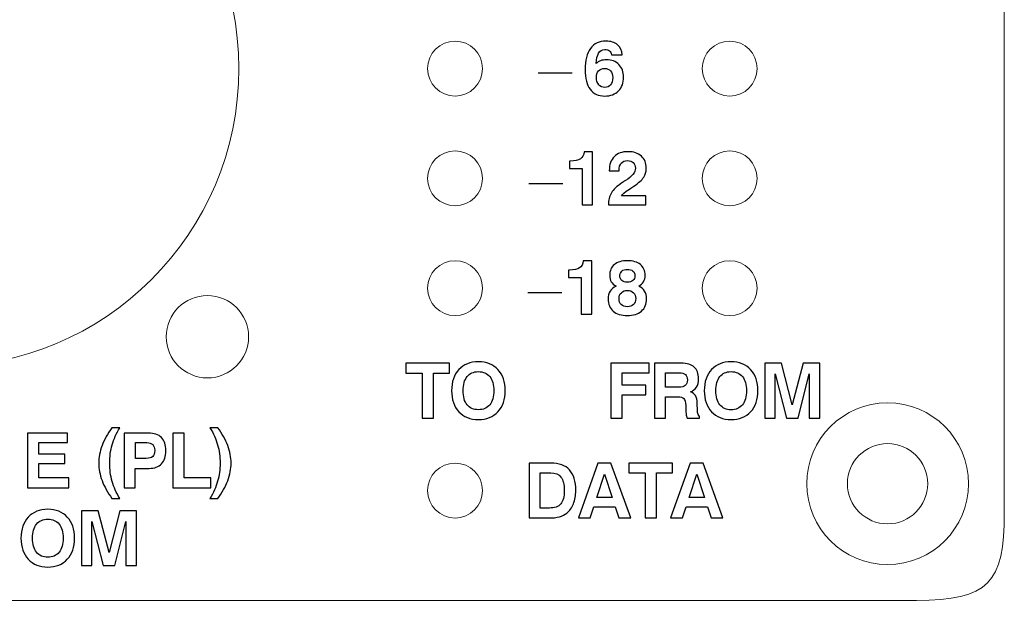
# Model space of a CAD drawing. Header units: inches. Extents: x -1.87 to 1.88, y -1.01 to 0.68.
# Tile 9 of 10: x 0.44 to 1.88, y -1.01 to -0.16. Entities that reach past the tile are written whole.
import ezdxf

# ---------------------------------------------------------------- set-up
doc = ezdxf.new("R2010")
doc.units = ezdxf.units.IN
doc.header["$MEASUREMENT"] = 0
doc.layers.add('Layer 1', color=7, linetype='Continuous')

msp = doc.modelspace()

# ---------------------------------------------------------------- linework, layer by layer
at = {"layer": 'Layer 1', "lineweight": 13}
for centre, major_axis in [((0.3253, -0.2329), (0, 0.435)), ((1.0753, -0.2329), (0, 0.04)), ((1.4753, -0.2329), (0, 0.04)), ((1.0753, -0.3929), (0, 0.04)), ((1.4753, -0.3929), (0, 0.04)), ((1.0753, -0.5529), (0, 0.04)), ((1.4753, -0.5529), (0, 0.04)), ((0.7145, -0.6237), (0, 0.06)), ((1.7053, -0.8379), (0, 0.1178)), ((1.7053, -0.8379), (0, 0.0585)), ((1.0753, -0.8479), (0, 0.04))]:
    msp.add_ellipse(centre, major_axis=major_axis, ratio=1, dxfattribs=at)
msp.add_open_spline([(-1.7467, 0.6787), (-1.7467, 0.6787), (1.7473, 0.6787), (1.7473, 0.6787), (1.7473, 0.6787), (1.8472, 0.6787), (1.8753, 0.6502), (1.8753, 0.5507), (1.8753, 0.5507), (1.8753, 0.5507), (1.8753, -0.8799), (1.8753, -0.8799), (1.8753, -0.8799), (1.8753, -0.9829), (1.8521, -1.0079), (1.7473, -1.0079), (1.7473, -1.0079), (1.7473, -1.0079), (-1.7467, -1.0079), (-1.7467, -1.0079), (-1.7467, -1.0079), (-1.8455, -1.0079), (-1.8747, -0.9794), (-1.8747, -0.8799), (-1.8747, -0.8799), (-1.8747, -0.8799), (-1.8747, 0.5507), (-1.8747, 0.5507), (-1.8747, 0.5507), (-1.8747, 0.6317), (-1.8491, 0.6846), (-1.7467, 0.6787)], degree=3, knots=[0, 0, 0, 0, 0.111111, 0.111111, 0.111111, 0.111111, 0.222222, 0.222222, 0.222222, 0.222222, 0.333333, 0.333333, 0.333333, 0.333333, 0.444444, 0.444444, 0.444444, 0.444444, 0.555556, 0.555556, 0.555556, 0.555556, 0.666667, 0.666667, 0.666667, 0.666667, 0.777778, 0.777778, 0.777778, 0.777778, 1, 1, 1, 1], dxfattribs=at)
at = {"layer": 'Layer 1'}
for points, knots in [([(1.2809, -0.2256), (1.2827, -0.2237), (1.2848, -0.2224), (1.2873, -0.2215), (1.2873, -0.2215), (1.2898, -0.2205), (1.2926, -0.2201), (1.2957, -0.2201), (1.2957, -0.2201), (1.3033, -0.2201), (1.3094, -0.2224), (1.3139, -0.227), (1.3139, -0.227), (1.3185, -0.2317), (1.3208, -0.2378), (1.3208, -0.2455), (1.3208, -0.2455), (1.3208, -0.2537), (1.3183, -0.2603), (1.3133, -0.2653), (1.3133, -0.2653), (1.3083, -0.2704), (1.3017, -0.2729), (1.2935, -0.2729), (1.2935, -0.2729), (1.2841, -0.2729), (1.2769, -0.2696), (1.272, -0.2631), (1.272, -0.2631), (1.2671, -0.2566), (1.2647, -0.2471), (1.2647, -0.2345), (1.2647, -0.2345), (1.2647, -0.221), (1.2673, -0.2107), (1.2726, -0.2036), (1.2726, -0.2036), (1.2778, -0.1964), (1.2854, -0.1929), (1.2952, -0.1929), (1.2952, -0.1929), (1.3021, -0.1929), (1.3076, -0.1947), (1.3119, -0.1982), (1.3119, -0.1982), (1.3161, -0.2018), (1.3184, -0.2067), (1.3188, -0.2128), (1.3188, -0.2128), (1.3188, -0.2128), (1.303, -0.2128), (1.303, -0.2128), (1.303, -0.2128), (1.3027, -0.2103), (1.3017, -0.2084), (1.3001, -0.2071), (1.3001, -0.2071), (1.2985, -0.2059), (1.2963, -0.2052), (1.2934, -0.2052), (1.2934, -0.2052), (1.2895, -0.2052), (1.2865, -0.2069), (1.2844, -0.2103), (1.2844, -0.2103), (1.2823, -0.2137), (1.2812, -0.2188), (1.2809, -0.2256)], [0, 0, 0, 0, 0.055556, 0.055556, 0.055556, 0.055556, 0.111111, 0.111111, 0.111111, 0.111111, 0.166667, 0.166667, 0.166667, 0.166667, 0.222222, 0.222222, 0.222222, 0.222222, 0.277778, 0.277778, 0.277778, 0.277778, 0.333333, 0.333333, 0.333333, 0.333333, 0.388889, 0.388889, 0.388889, 0.388889, 0.444444, 0.444444, 0.444444, 0.444444, 0.5, 0.5, 0.5, 0.5, 0.555556, 0.555556, 0.555556, 0.555556, 0.611111, 0.611111, 0.611111, 0.611111, 0.666667, 0.666667, 0.666667, 0.666667, 0.722222, 0.722222, 0.722222, 0.722222, 0.777778, 0.777778, 0.777778, 0.777778, 0.833333, 0.833333, 0.833333, 0.833333, 0.888889, 0.888889, 0.888889, 0.888889, 1, 1, 1, 1]), ([(1.2811, -0.2459), (1.2811, -0.2503), (1.2822, -0.2538), (1.2845, -0.2564), (1.2845, -0.2564), (1.2867, -0.259), (1.2897, -0.2603), (1.2935, -0.2603), (1.2935, -0.2603), (1.2971, -0.2603), (1.2999, -0.2591), (1.3019, -0.2565), (1.3019, -0.2565), (1.304, -0.254), (1.305, -0.2505), (1.305, -0.246), (1.305, -0.246), (1.305, -0.2418), (1.3039, -0.2386), (1.3018, -0.2362), (1.3018, -0.2362), (1.2997, -0.2339), (1.2968, -0.2328), (1.293, -0.2328), (1.293, -0.2328), (1.2893, -0.2328), (1.2864, -0.2339), (1.2843, -0.2362), (1.2843, -0.2362), (1.2822, -0.2386), (1.2811, -0.2418), (1.2811, -0.2459)], [0, 0, 0, 0, 0.111111, 0.111111, 0.111111, 0.111111, 0.222222, 0.222222, 0.222222, 0.222222, 0.333333, 0.333333, 0.333333, 0.333333, 0.444444, 0.444444, 0.444444, 0.444444, 0.555556, 0.555556, 0.555556, 0.555556, 0.666667, 0.666667, 0.666667, 0.666667, 0.777778, 0.777778, 0.777778, 0.777778, 1, 1, 1, 1]), ([(1.2604, -0.4317), (1.2604, -0.4317), (1.2604, -0.3786), (1.2604, -0.3786), (1.2604, -0.3786), (1.2604, -0.3786), (1.2418, -0.3786), (1.2418, -0.3786), (1.2418, -0.3786), (1.2418, -0.3786), (1.2418, -0.3677), (1.2418, -0.3677), (1.2418, -0.3677), (1.2418, -0.3677), (1.243, -0.3677), (1.243, -0.3677), (1.243, -0.3677), (1.2498, -0.3677), (1.2547, -0.3666), (1.2578, -0.3645), (1.2578, -0.3645), (1.2609, -0.3625), (1.2627, -0.359), (1.2633, -0.354), (1.2633, -0.354), (1.2633, -0.354), (1.2757, -0.354), (1.2757, -0.354), (1.2757, -0.354), (1.2757, -0.354), (1.2757, -0.4317), (1.2757, -0.4317), (1.2757, -0.4317), (1.2757, -0.4317), (1.2604, -0.4317), (1.2604, -0.4317)], [0, 0, 0, 0, 0.1, 0.1, 0.1, 0.1, 0.2, 0.2, 0.2, 0.2, 0.3, 0.3, 0.3, 0.3, 0.4, 0.4, 0.4, 0.4, 0.5, 0.5, 0.5, 0.5, 0.6, 0.6, 0.6, 0.6, 0.7, 0.7, 0.7, 0.7, 0.8, 0.8, 0.8, 0.8, 1, 1, 1, 1]), ([(1.2986, -0.4317), (1.2987, -0.4248), (1.3001, -0.4189), (1.303, -0.414), (1.303, -0.414), (1.3059, -0.4092), (1.3111, -0.4043), (1.3184, -0.3994), (1.3184, -0.3994), (1.3196, -0.3986), (1.3212, -0.3976), (1.3233, -0.3962), (1.3233, -0.3962), (1.3331, -0.39), (1.338, -0.384), (1.338, -0.3782), (1.338, -0.3782), (1.338, -0.3747), (1.3369, -0.372), (1.3349, -0.37), (1.3349, -0.37), (1.3328, -0.368), (1.33, -0.367), (1.3264, -0.367), (1.3264, -0.367), (1.3225, -0.367), (1.3195, -0.3683), (1.3174, -0.3707), (1.3174, -0.3707), (1.3153, -0.3732), (1.3142, -0.3766), (1.3142, -0.3812), (1.3142, -0.3812), (1.3142, -0.3812), (1.3142, -0.3818), (1.3142, -0.3818), (1.3142, -0.3818), (1.3142, -0.3818), (1.2999, -0.3818), (1.2999, -0.3818), (1.2999, -0.3818), (1.2999, -0.3729), (1.3023, -0.366), (1.3071, -0.3613), (1.3071, -0.3613), (1.3118, -0.3564), (1.3186, -0.354), (1.3274, -0.354), (1.3274, -0.354), (1.3354, -0.354), (1.3418, -0.3562), (1.3466, -0.3606), (1.3466, -0.3606), (1.3514, -0.3649), (1.3538, -0.3707), (1.3538, -0.378), (1.3538, -0.378), (1.3538, -0.3831), (1.3525, -0.3876), (1.35, -0.3914), (1.35, -0.3914), (1.3475, -0.3952), (1.3427, -0.3995), (1.3355, -0.4044), (1.3355, -0.4044), (1.334, -0.4054), (1.3319, -0.4068), (1.3292, -0.4085), (1.3292, -0.4085), (1.3224, -0.4129), (1.3186, -0.4162), (1.3177, -0.4185), (1.3177, -0.4185), (1.3177, -0.4185), (1.353, -0.4185), (1.353, -0.4185), (1.353, -0.4185), (1.353, -0.4185), (1.353, -0.4317), (1.353, -0.4317), (1.353, -0.4317), (1.353, -0.4317), (1.2986, -0.4317), (1.2986, -0.4317)], [0, 0, 0, 0, 0.045455, 0.045455, 0.045455, 0.045455, 0.090909, 0.090909, 0.090909, 0.090909, 0.136364, 0.136364, 0.136364, 0.136364, 0.181818, 0.181818, 0.181818, 0.181818, 0.227273, 0.227273, 0.227273, 0.227273, 0.272727, 0.272727, 0.272727, 0.272727, 0.318182, 0.318182, 0.318182, 0.318182, 0.363636, 0.363636, 0.363636, 0.363636, 0.409091, 0.409091, 0.409091, 0.409091, 0.454545, 0.454545, 0.454545, 0.454545, 0.5, 0.5, 0.5, 0.5, 0.545455, 0.545455, 0.545455, 0.545455, 0.590909, 0.590909, 0.590909, 0.590909, 0.636364, 0.636364, 0.636364, 0.636364, 0.681818, 0.681818, 0.681818, 0.681818, 0.727273, 0.727273, 0.727273, 0.727273, 0.772727, 0.772727, 0.772727, 0.772727, 0.818182, 0.818182, 0.818182, 0.818182, 0.863636, 0.863636, 0.863636, 0.863636, 0.909091, 0.909091, 0.909091, 0.909091, 1, 1, 1, 1]), ([(1.2591, -0.5907), (1.2591, -0.5907), (1.2591, -0.5375), (1.2591, -0.5375), (1.2591, -0.5375), (1.2591, -0.5375), (1.2406, -0.5375), (1.2406, -0.5375), (1.2406, -0.5375), (1.2406, -0.5375), (1.2406, -0.5266), (1.2406, -0.5266), (1.2406, -0.5266), (1.2406, -0.5266), (1.2418, -0.5266), (1.2418, -0.5266), (1.2418, -0.5266), (1.2485, -0.5266), (1.2535, -0.5256), (1.2566, -0.5235), (1.2566, -0.5235), (1.2597, -0.5214), (1.2615, -0.5179), (1.262, -0.513), (1.262, -0.513), (1.262, -0.513), (1.2744, -0.513), (1.2744, -0.513), (1.2744, -0.513), (1.2744, -0.513), (1.2744, -0.5907), (1.2744, -0.5907), (1.2744, -0.5907), (1.2744, -0.5907), (1.2591, -0.5907), (1.2591, -0.5907)], [0, 0, 0, 0, 0.1, 0.1, 0.1, 0.1, 0.2, 0.2, 0.2, 0.2, 0.3, 0.3, 0.3, 0.3, 0.4, 0.4, 0.4, 0.4, 0.5, 0.5, 0.5, 0.5, 0.6, 0.6, 0.6, 0.6, 0.7, 0.7, 0.7, 0.7, 0.8, 0.8, 0.8, 0.8, 1, 1, 1, 1]), ([(1.3097, -0.5498), (1.3065, -0.548), (1.3041, -0.5459), (1.3027, -0.5435), (1.3027, -0.5435), (1.3012, -0.5411), (1.3005, -0.538), (1.3005, -0.5342), (1.3005, -0.5342), (1.3005, -0.5276), (1.3028, -0.5224), (1.3073, -0.5186), (1.3073, -0.5186), (1.3119, -0.5148), (1.3182, -0.5129), (1.3262, -0.5129), (1.3262, -0.5129), (1.3343, -0.5129), (1.3407, -0.5148), (1.3452, -0.5185), (1.3452, -0.5185), (1.3498, -0.5223), (1.3521, -0.5275), (1.3521, -0.5342), (1.3521, -0.5342), (1.3521, -0.5378), (1.3513, -0.5409), (1.3498, -0.5435), (1.3498, -0.5435), (1.3482, -0.5462), (1.3459, -0.5483), (1.3428, -0.5498), (1.3428, -0.5498), (1.3466, -0.5516), (1.3494, -0.5541), (1.3514, -0.5572), (1.3514, -0.5572), (1.3533, -0.5603), (1.3542, -0.5641), (1.3542, -0.5686), (1.3542, -0.5686), (1.3542, -0.5762), (1.3517, -0.5821), (1.3468, -0.5864), (1.3468, -0.5864), (1.3418, -0.5907), (1.3349, -0.5929), (1.3262, -0.5929), (1.3262, -0.5929), (1.3174, -0.5929), (1.3105, -0.5908), (1.3057, -0.5865), (1.3057, -0.5865), (1.3008, -0.5822), (1.2983, -0.5763), (1.2983, -0.5686), (1.2983, -0.5686), (1.2983, -0.5642), (1.2992, -0.5604), (1.3011, -0.5574), (1.3011, -0.5574), (1.3029, -0.5544), (1.3058, -0.5519), (1.3097, -0.5498)], [0, 0, 0, 0, 0.058824, 0.058824, 0.058824, 0.058824, 0.117647, 0.117647, 0.117647, 0.117647, 0.176471, 0.176471, 0.176471, 0.176471, 0.235294, 0.235294, 0.235294, 0.235294, 0.294118, 0.294118, 0.294118, 0.294118, 0.352941, 0.352941, 0.352941, 0.352941, 0.411765, 0.411765, 0.411765, 0.411765, 0.470588, 0.470588, 0.470588, 0.470588, 0.529412, 0.529412, 0.529412, 0.529412, 0.588235, 0.588235, 0.588235, 0.588235, 0.647059, 0.647059, 0.647059, 0.647059, 0.705882, 0.705882, 0.705882, 0.705882, 0.764706, 0.764706, 0.764706, 0.764706, 0.823529, 0.823529, 0.823529, 0.823529, 0.882353, 0.882353, 0.882353, 0.882353, 1, 1, 1, 1]), ([(1.3153, -0.5348), (1.3153, -0.5378), (1.3163, -0.5401), (1.3181, -0.5417), (1.3181, -0.5417), (1.32, -0.5433), (1.3227, -0.5441), (1.3262, -0.5441), (1.3262, -0.5441), (1.3297, -0.5441), (1.3324, -0.5433), (1.3343, -0.5417), (1.3343, -0.5417), (1.3362, -0.54), (1.3372, -0.5378), (1.3372, -0.5348), (1.3372, -0.5348), (1.3372, -0.5319), (1.3362, -0.5296), (1.3343, -0.528), (1.3343, -0.528), (1.3323, -0.5263), (1.3296, -0.5255), (1.3262, -0.5255), (1.3262, -0.5255), (1.3229, -0.5255), (1.3202, -0.5263), (1.3183, -0.528), (1.3183, -0.528), (1.3163, -0.5297), (1.3153, -0.532), (1.3153, -0.5348)], [0, 0, 0, 0, 0.111111, 0.111111, 0.111111, 0.111111, 0.222222, 0.222222, 0.222222, 0.222222, 0.333333, 0.333333, 0.333333, 0.333333, 0.444444, 0.444444, 0.444444, 0.444444, 0.555556, 0.555556, 0.555556, 0.555556, 0.666667, 0.666667, 0.666667, 0.666667, 0.777778, 0.777778, 0.777778, 0.777778, 1, 1, 1, 1]), ([(1.3141, -0.5681), (1.3141, -0.5719), (1.3151, -0.5748), (1.3172, -0.5769), (1.3172, -0.5769), (1.3194, -0.5789), (1.3224, -0.58), (1.3263, -0.58), (1.3263, -0.58), (1.3301, -0.58), (1.3331, -0.5789), (1.3352, -0.5768), (1.3352, -0.5768), (1.3374, -0.5747), (1.3384, -0.5718), (1.3384, -0.5681), (1.3384, -0.5681), (1.3384, -0.5645), (1.3373, -0.5616), (1.3351, -0.5595), (1.3351, -0.5595), (1.3329, -0.5573), (1.33, -0.5562), (1.3263, -0.5562), (1.3263, -0.5562), (1.3227, -0.5562), (1.3197, -0.5573), (1.3175, -0.5595), (1.3175, -0.5595), (1.3152, -0.5617), (1.3141, -0.5646), (1.3141, -0.5681)], [0, 0, 0, 0, 0.111111, 0.111111, 0.111111, 0.111111, 0.222222, 0.222222, 0.222222, 0.222222, 0.333333, 0.333333, 0.333333, 0.333333, 0.444444, 0.444444, 0.444444, 0.444444, 0.555556, 0.555556, 0.555556, 0.555556, 0.666667, 0.666667, 0.666667, 0.666667, 0.777778, 0.777778, 0.777778, 0.777778, 1, 1, 1, 1]), ([(1.0274, -0.7422), (1.0274, -0.7422), (1.0274, -0.6766), (1.0274, -0.6766), (1.0274, -0.6766), (1.0274, -0.6766), (1.0037, -0.6766), (1.0037, -0.6766), (1.0037, -0.6766), (1.0037, -0.6766), (1.0037, -0.6623), (1.0037, -0.6623), (1.0037, -0.6623), (1.0037, -0.6623), (1.0673, -0.6623), (1.0673, -0.6623), (1.0673, -0.6623), (1.0673, -0.6623), (1.0673, -0.6766), (1.0673, -0.6766), (1.0673, -0.6766), (1.0673, -0.6766), (1.0438, -0.6766), (1.0438, -0.6766), (1.0438, -0.6766), (1.0438, -0.6766), (1.0438, -0.7422), (1.0438, -0.7422), (1.0438, -0.7422), (1.0438, -0.7422), (1.0274, -0.7422), (1.0274, -0.7422)], [0, 0, 0, 0, 0.111111, 0.111111, 0.111111, 0.111111, 0.222222, 0.222222, 0.222222, 0.222222, 0.333333, 0.333333, 0.333333, 0.333333, 0.444444, 0.444444, 0.444444, 0.444444, 0.555556, 0.555556, 0.555556, 0.555556, 0.666667, 0.666667, 0.666667, 0.666667, 0.777778, 0.777778, 0.777778, 0.777778, 1, 1, 1, 1]), ([(1.0702, -0.7024), (1.0702, -0.6894), (1.0737, -0.6792), (1.0808, -0.6716), (1.0808, -0.6716), (1.0878, -0.6641), (1.0973, -0.6603), (1.1092, -0.6603), (1.1092, -0.6603), (1.1211, -0.6603), (1.1306, -0.6641), (1.1377, -0.6716), (1.1377, -0.6716), (1.1448, -0.6792), (1.1483, -0.6895), (1.1483, -0.7024), (1.1483, -0.7024), (1.1483, -0.7152), (1.1448, -0.7255), (1.1377, -0.7331), (1.1377, -0.7331), (1.1306, -0.7407), (1.1211, -0.7445), (1.1092, -0.7445), (1.1092, -0.7445), (1.0973, -0.7445), (1.0878, -0.7407), (1.0808, -0.7331), (1.0808, -0.7331), (1.0737, -0.7255), (1.0702, -0.7152), (1.0702, -0.7024)], [0, 0, 0, 0, 0.111111, 0.111111, 0.111111, 0.111111, 0.222222, 0.222222, 0.222222, 0.222222, 0.333333, 0.333333, 0.333333, 0.333333, 0.444444, 0.444444, 0.444444, 0.444444, 0.555556, 0.555556, 0.555556, 0.555556, 0.666667, 0.666667, 0.666667, 0.666667, 0.777778, 0.777778, 0.777778, 0.777778, 1, 1, 1, 1]), ([(1.3023, -0.7422), (1.3023, -0.7422), (1.3023, -0.6623), (1.3023, -0.6623), (1.3023, -0.6623), (1.3023, -0.6623), (1.3581, -0.6623), (1.3581, -0.6623), (1.3581, -0.6623), (1.3581, -0.6623), (1.3581, -0.6762), (1.3581, -0.6762), (1.3581, -0.6762), (1.3581, -0.6762), (1.3185, -0.6762), (1.3185, -0.6762), (1.3185, -0.6762), (1.3185, -0.6762), (1.3185, -0.6944), (1.3185, -0.6944), (1.3185, -0.6944), (1.3185, -0.6944), (1.3532, -0.6944), (1.3532, -0.6944), (1.3532, -0.6944), (1.3532, -0.6944), (1.3532, -0.7082), (1.3532, -0.7082), (1.3532, -0.7082), (1.3532, -0.7082), (1.3185, -0.7082), (1.3185, -0.7082), (1.3185, -0.7082), (1.3185, -0.7082), (1.3185, -0.7422), (1.3185, -0.7422), (1.3185, -0.7422), (1.3185, -0.7422), (1.3023, -0.7422), (1.3023, -0.7422)], [0, 0, 0, 0, 0.090909, 0.090909, 0.090909, 0.090909, 0.181818, 0.181818, 0.181818, 0.181818, 0.272727, 0.272727, 0.272727, 0.272727, 0.363636, 0.363636, 0.363636, 0.363636, 0.454545, 0.454545, 0.454545, 0.454545, 0.545455, 0.545455, 0.545455, 0.545455, 0.636364, 0.636364, 0.636364, 0.636364, 0.727273, 0.727273, 0.727273, 0.727273, 0.818182, 0.818182, 0.818182, 0.818182, 1, 1, 1, 1]), ([(1.3656, -0.7422), (1.3656, -0.7422), (1.3656, -0.6623), (1.3656, -0.6623), (1.3656, -0.6623), (1.3656, -0.6623), (1.4044, -0.6623), (1.4044, -0.6623), (1.4044, -0.6623), (1.4131, -0.6623), (1.4195, -0.6642), (1.4237, -0.6679), (1.4237, -0.6679), (1.4279, -0.6717), (1.43, -0.6774), (1.43, -0.685), (1.43, -0.685), (1.43, -0.6899), (1.429, -0.694), (1.4269, -0.6972), (1.4269, -0.6972), (1.4249, -0.7005), (1.4219, -0.7027), (1.4181, -0.7039), (1.4181, -0.7039), (1.4216, -0.7051), (1.4241, -0.707), (1.4255, -0.7095), (1.4255, -0.7095), (1.427, -0.7121), (1.4278, -0.716), (1.4281, -0.7214), (1.4281, -0.7214), (1.4281, -0.7214), (1.4284, -0.7308), (1.4284, -0.7308), (1.4284, -0.7308), (1.4284, -0.7309), (1.4284, -0.731), (1.4284, -0.7311), (1.4284, -0.7311), (1.4285, -0.7359), (1.4295, -0.7388), (1.4315, -0.7398), (1.4315, -0.7398), (1.4315, -0.7398), (1.4315, -0.7422), (1.4315, -0.7422), (1.4315, -0.7422), (1.4315, -0.7422), (1.4134, -0.7422), (1.4134, -0.7422), (1.4134, -0.7422), (1.4129, -0.7411), (1.4124, -0.7397), (1.4121, -0.7381), (1.4121, -0.7381), (1.4118, -0.7365), (1.4116, -0.7345), (1.4116, -0.7322), (1.4116, -0.7322), (1.4116, -0.7322), (1.4114, -0.7238), (1.4114, -0.7238), (1.4114, -0.7238), (1.4112, -0.7189), (1.4102, -0.7155), (1.4086, -0.7138), (1.4086, -0.7138), (1.4069, -0.712), (1.4038, -0.7112), (1.3995, -0.7112), (1.3995, -0.7112), (1.3995, -0.7112), (1.382, -0.7112), (1.382, -0.7112), (1.382, -0.7112), (1.382, -0.7112), (1.382, -0.7422), (1.382, -0.7422), (1.382, -0.7422), (1.382, -0.7422), (1.3656, -0.7422), (1.3656, -0.7422)], [0, 0, 0, 0, 0.045455, 0.045455, 0.045455, 0.045455, 0.090909, 0.090909, 0.090909, 0.090909, 0.136364, 0.136364, 0.136364, 0.136364, 0.181818, 0.181818, 0.181818, 0.181818, 0.227273, 0.227273, 0.227273, 0.227273, 0.272727, 0.272727, 0.272727, 0.272727, 0.318182, 0.318182, 0.318182, 0.318182, 0.363636, 0.363636, 0.363636, 0.363636, 0.409091, 0.409091, 0.409091, 0.409091, 0.454545, 0.454545, 0.454545, 0.454545, 0.5, 0.5, 0.5, 0.5, 0.545455, 0.545455, 0.545455, 0.545455, 0.590909, 0.590909, 0.590909, 0.590909, 0.636364, 0.636364, 0.636364, 0.636364, 0.681818, 0.681818, 0.681818, 0.681818, 0.727273, 0.727273, 0.727273, 0.727273, 0.772727, 0.772727, 0.772727, 0.772727, 0.818182, 0.818182, 0.818182, 0.818182, 0.863636, 0.863636, 0.863636, 0.863636, 0.909091, 0.909091, 0.909091, 0.909091, 1, 1, 1, 1]), ([(1.4383, -0.7024), (1.4383, -0.6895), (1.4418, -0.6792), (1.4488, -0.6716), (1.4488, -0.6716), (1.4559, -0.6641), (1.4654, -0.6603), (1.4773, -0.6603), (1.4773, -0.6603), (1.4892, -0.6603), (1.4987, -0.6641), (1.5058, -0.6717), (1.5058, -0.6717), (1.5129, -0.6792), (1.5164, -0.6895), (1.5164, -0.7024), (1.5164, -0.7024), (1.5164, -0.7152), (1.5129, -0.7255), (1.5058, -0.7331), (1.5058, -0.7331), (1.4987, -0.7407), (1.4892, -0.7445), (1.4773, -0.7445), (1.4773, -0.7445), (1.4654, -0.7445), (1.4559, -0.7407), (1.4488, -0.7331), (1.4488, -0.7331), (1.4418, -0.7255), (1.4383, -0.7152), (1.4383, -0.7024)], [0, 0, 0, 0, 0.111111, 0.111111, 0.111111, 0.111111, 0.222222, 0.222222, 0.222222, 0.222222, 0.333333, 0.333333, 0.333333, 0.333333, 0.444444, 0.444444, 0.444444, 0.444444, 0.555556, 0.555556, 0.555556, 0.555556, 0.666667, 0.666667, 0.666667, 0.666667, 0.777778, 0.777778, 0.777778, 0.777778, 1, 1, 1, 1]), ([(1.5263, -0.7422), (1.5263, -0.7422), (1.5263, -0.6623), (1.5263, -0.6623), (1.5263, -0.6623), (1.5263, -0.6623), (1.5506, -0.6623), (1.5506, -0.6623), (1.5506, -0.6623), (1.5506, -0.6623), (1.5665, -0.7232), (1.5665, -0.7232), (1.5665, -0.7232), (1.5665, -0.7232), (1.5821, -0.6623), (1.5821, -0.6623), (1.5821, -0.6623), (1.5821, -0.6623), (1.6066, -0.6623), (1.6066, -0.6623), (1.6066, -0.6623), (1.6066, -0.6623), (1.6066, -0.7422), (1.6066, -0.7422), (1.6066, -0.7422), (1.6066, -0.7422), (1.5911, -0.7422), (1.5911, -0.7422), (1.5911, -0.7422), (1.5911, -0.7422), (1.5911, -0.6778), (1.5911, -0.6778), (1.5911, -0.6778), (1.5911, -0.6778), (1.5749, -0.7422), (1.5749, -0.7422), (1.5749, -0.7422), (1.5749, -0.7422), (1.5581, -0.7422), (1.5581, -0.7422), (1.5581, -0.7422), (1.5581, -0.7422), (1.5417, -0.6778), (1.5417, -0.6778), (1.5417, -0.6778), (1.5417, -0.6778), (1.5417, -0.7422), (1.5417, -0.7422), (1.5417, -0.7422), (1.5417, -0.7422), (1.5263, -0.7422), (1.5263, -0.7422)], [0, 0, 0, 0, 0.071429, 0.071429, 0.071429, 0.071429, 0.142857, 0.142857, 0.142857, 0.142857, 0.214286, 0.214286, 0.214286, 0.214286, 0.285714, 0.285714, 0.285714, 0.285714, 0.357143, 0.357143, 0.357143, 0.357143, 0.428571, 0.428571, 0.428571, 0.428571, 0.5, 0.5, 0.5, 0.5, 0.571429, 0.571429, 0.571429, 0.571429, 0.642857, 0.642857, 0.642857, 0.642857, 0.714286, 0.714286, 0.714286, 0.714286, 0.785714, 0.785714, 0.785714, 0.785714, 0.857143, 0.857143, 0.857143, 0.857143, 1, 1, 1, 1]), ([(1.087, -0.7024), (1.087, -0.7111), (1.0889, -0.718), (1.0928, -0.7229), (1.0928, -0.7229), (1.0967, -0.7277), (1.1022, -0.7301), (1.1092, -0.7301), (1.1092, -0.7301), (1.1163, -0.7301), (1.1218, -0.7277), (1.1258, -0.7229), (1.1258, -0.7229), (1.1297, -0.718), (1.1317, -0.7111), (1.1317, -0.7024), (1.1317, -0.7024), (1.1317, -0.6936), (1.1297, -0.6867), (1.1258, -0.6819), (1.1258, -0.6819), (1.1218, -0.677), (1.1163, -0.6746), (1.1092, -0.6746), (1.1092, -0.6746), (1.1022, -0.6746), (1.0967, -0.677), (1.0928, -0.6819), (1.0928, -0.6819), (1.0889, -0.6867), (1.087, -0.6935), (1.087, -0.7024)], [0, 0, 0, 0, 0.111111, 0.111111, 0.111111, 0.111111, 0.222222, 0.222222, 0.222222, 0.222222, 0.333333, 0.333333, 0.333333, 0.333333, 0.444444, 0.444444, 0.444444, 0.444444, 0.555556, 0.555556, 0.555556, 0.555556, 0.666667, 0.666667, 0.666667, 0.666667, 0.777778, 0.777778, 0.777778, 0.777778, 1, 1, 1, 1]), ([(1.382, -0.6973), (1.382, -0.6973), (1.4014, -0.6973), (1.4014, -0.6973), (1.4014, -0.6973), (1.4056, -0.6973), (1.4086, -0.6964), (1.4106, -0.6947), (1.4106, -0.6947), (1.4126, -0.693), (1.4136, -0.6904), (1.4136, -0.6867), (1.4136, -0.6867), (1.4136, -0.6832), (1.4126, -0.6806), (1.4107, -0.6788), (1.4107, -0.6788), (1.4088, -0.677), (1.4059, -0.6761), (1.4021, -0.6761), (1.4021, -0.6761), (1.4021, -0.6761), (1.382, -0.6761), (1.382, -0.6761), (1.382, -0.6761), (1.382, -0.6761), (1.382, -0.6973), (1.382, -0.6973)], [0, 0, 0, 0, 0.125, 0.125, 0.125, 0.125, 0.25, 0.25, 0.25, 0.25, 0.375, 0.375, 0.375, 0.375, 0.5, 0.5, 0.5, 0.5, 0.625, 0.625, 0.625, 0.625, 0.75, 0.75, 0.75, 0.75, 1, 1, 1, 1]), ([(1.455, -0.7024), (1.455, -0.7112), (1.457, -0.718), (1.4609, -0.7229), (1.4609, -0.7229), (1.4648, -0.7277), (1.4703, -0.7302), (1.4773, -0.7302), (1.4773, -0.7302), (1.4844, -0.7302), (1.4899, -0.7277), (1.4939, -0.7229), (1.4939, -0.7229), (1.4978, -0.718), (1.4998, -0.7112), (1.4998, -0.7024), (1.4998, -0.7024), (1.4998, -0.6936), (1.4978, -0.6867), (1.4939, -0.6819), (1.4939, -0.6819), (1.4899, -0.677), (1.4844, -0.6746), (1.4773, -0.6746), (1.4773, -0.6746), (1.4703, -0.6746), (1.4648, -0.677), (1.4609, -0.6819), (1.4609, -0.6819), (1.457, -0.6867), (1.455, -0.6935), (1.455, -0.7024)], [0, 0, 0, 0, 0.111111, 0.111111, 0.111111, 0.111111, 0.222222, 0.222222, 0.222222, 0.222222, 0.333333, 0.333333, 0.333333, 0.333333, 0.444444, 0.444444, 0.444444, 0.444444, 0.555556, 0.555556, 0.555556, 0.555556, 0.666667, 0.666667, 0.666667, 0.666667, 0.777778, 0.777778, 0.777778, 0.777778, 1, 1, 1, 1]), ([(0.5869, -0.7563), (0.5819, -0.7645), (0.5782, -0.7728), (0.5758, -0.7813), (0.5758, -0.7813), (0.5734, -0.7897), (0.5722, -0.7986), (0.5722, -0.8079), (0.5722, -0.8079), (0.5722, -0.8172), (0.5734, -0.826), (0.5758, -0.8345), (0.5758, -0.8345), (0.5782, -0.8429), (0.5819, -0.8513), (0.5869, -0.8594), (0.5869, -0.8594), (0.5869, -0.8594), (0.5755, -0.8594), (0.5755, -0.8594), (0.5755, -0.8594), (0.5692, -0.8508), (0.5644, -0.8421), (0.5611, -0.8334), (0.5611, -0.8334), (0.5578, -0.8246), (0.5562, -0.8161), (0.5562, -0.8079), (0.5562, -0.8079), (0.5562, -0.7997), (0.5578, -0.7912), (0.5611, -0.7824), (0.5611, -0.7824), (0.5644, -0.7736), (0.5692, -0.765), (0.5755, -0.7563), (0.5755, -0.7563), (0.5755, -0.7563), (0.5869, -0.7563), (0.5869, -0.7563)], [0, 0, 0, 0, 0.090909, 0.090909, 0.090909, 0.090909, 0.181818, 0.181818, 0.181818, 0.181818, 0.272727, 0.272727, 0.272727, 0.272727, 0.363636, 0.363636, 0.363636, 0.363636, 0.454545, 0.454545, 0.454545, 0.454545, 0.545455, 0.545455, 0.545455, 0.545455, 0.636364, 0.636364, 0.636364, 0.636364, 0.727273, 0.727273, 0.727273, 0.727273, 0.818182, 0.818182, 0.818182, 0.818182, 1, 1, 1, 1]), ([(0.7183, -0.7563), (0.7183, -0.7563), (0.7298, -0.7563), (0.7298, -0.7563), (0.7298, -0.7563), (0.7361, -0.7649), (0.7409, -0.7736), (0.7441, -0.7823), (0.7441, -0.7823), (0.7474, -0.7911), (0.7491, -0.7996), (0.7491, -0.8079), (0.7491, -0.8079), (0.7491, -0.8162), (0.7474, -0.8247), (0.7441, -0.8335), (0.7441, -0.8335), (0.7409, -0.8422), (0.7361, -0.8509), (0.7298, -0.8594), (0.7298, -0.8594), (0.7298, -0.8594), (0.7183, -0.8594), (0.7183, -0.8594), (0.7183, -0.8594), (0.7233, -0.8512), (0.727, -0.8429), (0.7294, -0.8344), (0.7294, -0.8344), (0.7319, -0.8259), (0.7331, -0.8171), (0.7331, -0.8079), (0.7331, -0.8079), (0.7331, -0.7987), (0.7319, -0.7898), (0.7294, -0.7814), (0.7294, -0.7814), (0.727, -0.7729), (0.7233, -0.7646), (0.7183, -0.7563)], [0, 0, 0, 0, 0.090909, 0.090909, 0.090909, 0.090909, 0.181818, 0.181818, 0.181818, 0.181818, 0.272727, 0.272727, 0.272727, 0.272727, 0.363636, 0.363636, 0.363636, 0.363636, 0.454545, 0.454545, 0.454545, 0.454545, 0.545455, 0.545455, 0.545455, 0.545455, 0.636364, 0.636364, 0.636364, 0.636364, 0.727273, 0.727273, 0.727273, 0.727273, 0.818182, 0.818182, 0.818182, 0.818182, 1, 1, 1, 1]), ([(0.4526, -0.844), (0.4526, -0.844), (0.4526, -0.7641), (0.4526, -0.7641), (0.4526, -0.7641), (0.4526, -0.7641), (0.5106, -0.7641), (0.5106, -0.7641), (0.5106, -0.7641), (0.5106, -0.7641), (0.5106, -0.778), (0.5106, -0.778), (0.5106, -0.778), (0.5106, -0.778), (0.4688, -0.778), (0.4688, -0.778), (0.4688, -0.778), (0.4688, -0.778), (0.4688, -0.795), (0.4688, -0.795), (0.4688, -0.795), (0.4688, -0.795), (0.507, -0.795), (0.507, -0.795), (0.507, -0.795), (0.507, -0.795), (0.507, -0.8087), (0.507, -0.8087), (0.507, -0.8087), (0.507, -0.8087), (0.4688, -0.8087), (0.4688, -0.8087), (0.4688, -0.8087), (0.4688, -0.8087), (0.4688, -0.8292), (0.4688, -0.8292), (0.4688, -0.8292), (0.4688, -0.8292), (0.5126, -0.8292), (0.5126, -0.8292), (0.5126, -0.8292), (0.5126, -0.8292), (0.5126, -0.844), (0.5126, -0.844), (0.5126, -0.844), (0.5126, -0.844), (0.4526, -0.844), (0.4526, -0.844)], [0, 0, 0, 0, 0.076923, 0.076923, 0.076923, 0.076923, 0.153846, 0.153846, 0.153846, 0.153846, 0.230769, 0.230769, 0.230769, 0.230769, 0.307692, 0.307692, 0.307692, 0.307692, 0.384615, 0.384615, 0.384615, 0.384615, 0.461538, 0.461538, 0.461538, 0.461538, 0.538462, 0.538462, 0.538462, 0.538462, 0.615385, 0.615385, 0.615385, 0.615385, 0.692308, 0.692308, 0.692308, 0.692308, 0.769231, 0.769231, 0.769231, 0.769231, 0.846154, 0.846154, 0.846154, 0.846154, 1, 1, 1, 1]), ([(0.6095, -0.8156), (0.6095, -0.8156), (0.6095, -0.844), (0.6095, -0.844), (0.6095, -0.844), (0.6095, -0.844), (0.5931, -0.844), (0.5931, -0.844), (0.5931, -0.844), (0.5931, -0.844), (0.5931, -0.7641), (0.5931, -0.7641), (0.5931, -0.7641), (0.5931, -0.7641), (0.6286, -0.7641), (0.6286, -0.7641), (0.6286, -0.7641), (0.637, -0.7641), (0.6433, -0.7663), (0.6477, -0.7706), (0.6477, -0.7706), (0.652, -0.775), (0.6541, -0.7814), (0.6541, -0.7898), (0.6541, -0.7898), (0.6541, -0.7981), (0.652, -0.8044), (0.6478, -0.8089), (0.6478, -0.8089), (0.6436, -0.8133), (0.6375, -0.8156), (0.6297, -0.8156), (0.6297, -0.8156), (0.6297, -0.8156), (0.6095, -0.8156), (0.6095, -0.8156)], [0, 0, 0, 0, 0.1, 0.1, 0.1, 0.1, 0.2, 0.2, 0.2, 0.2, 0.3, 0.3, 0.3, 0.3, 0.4, 0.4, 0.4, 0.4, 0.5, 0.5, 0.5, 0.5, 0.6, 0.6, 0.6, 0.6, 0.7, 0.7, 0.7, 0.7, 0.8, 0.8, 0.8, 0.8, 1, 1, 1, 1]), ([(0.664, -0.844), (0.664, -0.844), (0.664, -0.7641), (0.664, -0.7641), (0.664, -0.7641), (0.664, -0.7641), (0.6805, -0.7641), (0.6805, -0.7641), (0.6805, -0.7641), (0.6805, -0.7641), (0.6805, -0.8292), (0.6805, -0.8292), (0.6805, -0.8292), (0.6805, -0.8292), (0.7195, -0.8292), (0.7195, -0.8292), (0.7195, -0.8292), (0.7195, -0.8292), (0.7195, -0.844), (0.7195, -0.844), (0.7195, -0.844), (0.7195, -0.844), (0.664, -0.844), (0.664, -0.844)], [0, 0, 0, 0, 0.142857, 0.142857, 0.142857, 0.142857, 0.285714, 0.285714, 0.285714, 0.285714, 0.428571, 0.428571, 0.428571, 0.428571, 0.571429, 0.571429, 0.571429, 0.571429, 0.714286, 0.714286, 0.714286, 0.714286, 1, 1, 1, 1]), ([(0.6096, -0.8011), (0.6096, -0.8011), (0.6255, -0.8011), (0.6255, -0.8011), (0.6255, -0.8011), (0.6298, -0.8011), (0.6329, -0.8002), (0.6349, -0.7984), (0.6349, -0.7984), (0.6368, -0.7965), (0.6378, -0.7936), (0.6378, -0.7895), (0.6378, -0.7895), (0.6378, -0.7857), (0.6369, -0.7829), (0.6349, -0.7809), (0.6349, -0.7809), (0.633, -0.779), (0.6302, -0.778), (0.6264, -0.778), (0.6264, -0.778), (0.6264, -0.778), (0.6096, -0.778), (0.6096, -0.778), (0.6096, -0.778), (0.6096, -0.778), (0.6096, -0.8011), (0.6096, -0.8011)], [0, 0, 0, 0, 0.125, 0.125, 0.125, 0.125, 0.25, 0.25, 0.25, 0.25, 0.375, 0.375, 0.375, 0.375, 0.5, 0.5, 0.5, 0.5, 0.625, 0.625, 0.625, 0.625, 0.75, 0.75, 0.75, 0.75, 1, 1, 1, 1]), ([(1.1833, -0.8878), (1.1833, -0.8878), (1.1833, -0.8079), (1.1833, -0.8079), (1.1833, -0.8079), (1.1833, -0.8079), (1.2146, -0.8079), (1.2146, -0.8079), (1.2146, -0.8079), (1.2269, -0.8079), (1.236, -0.8112), (1.242, -0.8178), (1.242, -0.8178), (1.2481, -0.8245), (1.2511, -0.8345), (1.2511, -0.848), (1.2511, -0.848), (1.2511, -0.8552), (1.25, -0.8617), (1.2477, -0.8673), (1.2477, -0.8673), (1.2455, -0.8728), (1.2423, -0.8773), (1.2381, -0.8807), (1.2381, -0.8807), (1.2349, -0.8832), (1.2313, -0.8851), (1.2272, -0.8862), (1.2272, -0.8862), (1.2232, -0.8873), (1.2175, -0.8878), (1.2102, -0.8878), (1.2102, -0.8878), (1.2102, -0.8878), (1.1833, -0.8878), (1.1833, -0.8878)], [0, 0, 0, 0, 0.1, 0.1, 0.1, 0.1, 0.2, 0.2, 0.2, 0.2, 0.3, 0.3, 0.3, 0.3, 0.4, 0.4, 0.4, 0.4, 0.5, 0.5, 0.5, 0.5, 0.6, 0.6, 0.6, 0.6, 0.7, 0.7, 0.7, 0.7, 0.8, 0.8, 0.8, 0.8, 1, 1, 1, 1]), ([(1.2834, -0.8079), (1.2834, -0.8079), (1.3024, -0.8079), (1.3024, -0.8079), (1.3024, -0.8079), (1.3024, -0.8079), (1.3312, -0.8878), (1.3312, -0.8878), (1.3312, -0.8878), (1.3312, -0.8878), (1.3139, -0.8878), (1.3139, -0.8878), (1.3139, -0.8878), (1.3139, -0.8878), (1.3085, -0.8714), (1.3085, -0.8714), (1.3085, -0.8714), (1.3085, -0.8714), (1.2776, -0.8714), (1.2776, -0.8714), (1.2776, -0.8714), (1.2776, -0.8714), (1.2723, -0.8878), (1.2723, -0.8878), (1.2723, -0.8878), (1.2723, -0.8878), (1.255, -0.8878), (1.255, -0.8878), (1.255, -0.8878), (1.255, -0.8878), (1.2834, -0.8079), (1.2834, -0.8079)], [0, 0, 0, 0, 0.111111, 0.111111, 0.111111, 0.111111, 0.222222, 0.222222, 0.222222, 0.222222, 0.333333, 0.333333, 0.333333, 0.333333, 0.444444, 0.444444, 0.444444, 0.444444, 0.555556, 0.555556, 0.555556, 0.555556, 0.666667, 0.666667, 0.666667, 0.666667, 0.777778, 0.777778, 0.777778, 0.777778, 1, 1, 1, 1]), ([(1.352, -0.8878), (1.352, -0.8878), (1.352, -0.8222), (1.352, -0.8222), (1.352, -0.8222), (1.352, -0.8222), (1.3283, -0.8222), (1.3283, -0.8222), (1.3283, -0.8222), (1.3283, -0.8222), (1.3283, -0.8079), (1.3283, -0.8079), (1.3283, -0.8079), (1.3283, -0.8079), (1.392, -0.8079), (1.392, -0.8079), (1.392, -0.8079), (1.392, -0.8079), (1.392, -0.8222), (1.392, -0.8222), (1.392, -0.8222), (1.392, -0.8222), (1.3685, -0.8222), (1.3685, -0.8222), (1.3685, -0.8222), (1.3685, -0.8222), (1.3685, -0.8878), (1.3685, -0.8878), (1.3685, -0.8878), (1.3685, -0.8878), (1.352, -0.8878), (1.352, -0.8878)], [0, 0, 0, 0, 0.111111, 0.111111, 0.111111, 0.111111, 0.222222, 0.222222, 0.222222, 0.222222, 0.333333, 0.333333, 0.333333, 0.333333, 0.444444, 0.444444, 0.444444, 0.444444, 0.555556, 0.555556, 0.555556, 0.555556, 0.666667, 0.666667, 0.666667, 0.666667, 0.777778, 0.777778, 0.777778, 0.777778, 1, 1, 1, 1]), ([(1.4177, -0.8079), (1.4177, -0.8079), (1.4367, -0.8079), (1.4367, -0.8079), (1.4367, -0.8079), (1.4367, -0.8079), (1.4655, -0.8878), (1.4655, -0.8878), (1.4655, -0.8878), (1.4655, -0.8878), (1.4483, -0.8878), (1.4483, -0.8878), (1.4483, -0.8878), (1.4483, -0.8878), (1.4428, -0.8714), (1.4428, -0.8714), (1.4428, -0.8714), (1.4428, -0.8714), (1.4119, -0.8714), (1.4119, -0.8714), (1.4119, -0.8714), (1.4119, -0.8714), (1.4066, -0.8878), (1.4066, -0.8878), (1.4066, -0.8878), (1.4066, -0.8878), (1.3893, -0.8878), (1.3893, -0.8878), (1.3893, -0.8878), (1.3893, -0.8878), (1.4177, -0.8079), (1.4177, -0.8079)], [0, 0, 0, 0, 0.111111, 0.111111, 0.111111, 0.111111, 0.222222, 0.222222, 0.222222, 0.222222, 0.333333, 0.333333, 0.333333, 0.333333, 0.444444, 0.444444, 0.444444, 0.444444, 0.555556, 0.555556, 0.555556, 0.555556, 0.666667, 0.666667, 0.666667, 0.666667, 0.777778, 0.777778, 0.777778, 0.777778, 1, 1, 1, 1]), ([(1.1994, -0.8734), (1.1994, -0.8734), (1.2126, -0.8734), (1.2126, -0.8734), (1.2126, -0.8734), (1.2202, -0.8734), (1.2258, -0.8714), (1.2292, -0.8674), (1.2292, -0.8674), (1.2326, -0.8634), (1.2343, -0.8569), (1.2343, -0.848), (1.2343, -0.848), (1.2343, -0.839), (1.2327, -0.8325), (1.2295, -0.8283), (1.2295, -0.8283), (1.2264, -0.8241), (1.2214, -0.822), (1.2146, -0.822), (1.2146, -0.822), (1.2146, -0.822), (1.1994, -0.822), (1.1994, -0.822), (1.1994, -0.822), (1.1994, -0.822), (1.1994, -0.8734), (1.1994, -0.8734)], [0, 0, 0, 0, 0.125, 0.125, 0.125, 0.125, 0.25, 0.25, 0.25, 0.25, 0.375, 0.375, 0.375, 0.375, 0.5, 0.5, 0.5, 0.5, 0.625, 0.625, 0.625, 0.625, 0.75, 0.75, 0.75, 0.75, 1, 1, 1, 1]), ([(1.293, -0.8239), (1.293, -0.8239), (1.2819, -0.8579), (1.2819, -0.8579), (1.2819, -0.8579), (1.2819, -0.8579), (1.3041, -0.8579), (1.3041, -0.8579), (1.3041, -0.8579), (1.3041, -0.8579), (1.293, -0.8239), (1.293, -0.8239)], [0, 0, 0, 0, 0.25, 0.25, 0.25, 0.25, 0.5, 0.5, 0.5, 0.5, 1, 1, 1, 1]), ([(1.4273, -0.8239), (1.4273, -0.8239), (1.4162, -0.8579), (1.4162, -0.8579), (1.4162, -0.8579), (1.4162, -0.8579), (1.4384, -0.8579), (1.4384, -0.8579), (1.4384, -0.8579), (1.4384, -0.8579), (1.4273, -0.8239), (1.4273, -0.8239)], [0, 0, 0, 0, 0.25, 0.25, 0.25, 0.25, 0.5, 0.5, 0.5, 0.5, 1, 1, 1, 1]), ([(0.443, -0.9173), (0.443, -0.9044), (0.4465, -0.8942), (0.4535, -0.8866), (0.4535, -0.8866), (0.4606, -0.879), (0.4701, -0.8752), (0.482, -0.8752), (0.482, -0.8752), (0.4939, -0.8752), (0.5034, -0.879), (0.5105, -0.8866), (0.5105, -0.8866), (0.5176, -0.8942), (0.5211, -0.9044), (0.5211, -0.9173), (0.5211, -0.9173), (0.5211, -0.9302), (0.5176, -0.9404), (0.5105, -0.948), (0.5105, -0.948), (0.5034, -0.9556), (0.4939, -0.9594), (0.482, -0.9594), (0.482, -0.9594), (0.4701, -0.9594), (0.4606, -0.9556), (0.4535, -0.948), (0.4535, -0.948), (0.4465, -0.9404), (0.443, -0.9302), (0.443, -0.9173)], [0, 0, 0, 0, 0.111111, 0.111111, 0.111111, 0.111111, 0.222222, 0.222222, 0.222222, 0.222222, 0.333333, 0.333333, 0.333333, 0.333333, 0.444444, 0.444444, 0.444444, 0.444444, 0.555556, 0.555556, 0.555556, 0.555556, 0.666667, 0.666667, 0.666667, 0.666667, 0.777778, 0.777778, 0.777778, 0.777778, 1, 1, 1, 1]), ([(0.531, -0.9572), (0.531, -0.9572), (0.531, -0.8773), (0.531, -0.8773), (0.531, -0.8773), (0.531, -0.8773), (0.5553, -0.8773), (0.5553, -0.8773), (0.5553, -0.8773), (0.5553, -0.8773), (0.5712, -0.9381), (0.5712, -0.9381), (0.5712, -0.9381), (0.5712, -0.9381), (0.5869, -0.8773), (0.5869, -0.8773), (0.5869, -0.8773), (0.5869, -0.8773), (0.6113, -0.8773), (0.6113, -0.8773), (0.6113, -0.8773), (0.6113, -0.8773), (0.6113, -0.9572), (0.6113, -0.9572), (0.6113, -0.9572), (0.6113, -0.9572), (0.5959, -0.9572), (0.5959, -0.9572), (0.5959, -0.9572), (0.5959, -0.9572), (0.5959, -0.8928), (0.5959, -0.8928), (0.5959, -0.8928), (0.5959, -0.8928), (0.5796, -0.9572), (0.5796, -0.9572), (0.5796, -0.9572), (0.5796, -0.9572), (0.5628, -0.9572), (0.5628, -0.9572), (0.5628, -0.9572), (0.5628, -0.9572), (0.5464, -0.8928), (0.5464, -0.8928), (0.5464, -0.8928), (0.5464, -0.8928), (0.5464, -0.9572), (0.5464, -0.9572), (0.5464, -0.9572), (0.5464, -0.9572), (0.531, -0.9572), (0.531, -0.9572)], [0, 0, 0, 0, 0.071429, 0.071429, 0.071429, 0.071429, 0.142857, 0.142857, 0.142857, 0.142857, 0.214286, 0.214286, 0.214286, 0.214286, 0.285714, 0.285714, 0.285714, 0.285714, 0.357143, 0.357143, 0.357143, 0.357143, 0.428571, 0.428571, 0.428571, 0.428571, 0.5, 0.5, 0.5, 0.5, 0.571429, 0.571429, 0.571429, 0.571429, 0.642857, 0.642857, 0.642857, 0.642857, 0.714286, 0.714286, 0.714286, 0.714286, 0.785714, 0.785714, 0.785714, 0.785714, 0.857143, 0.857143, 0.857143, 0.857143, 1, 1, 1, 1]), ([(0.4597, -0.9173), (0.4597, -0.9261), (0.4617, -0.9329), (0.4656, -0.9378), (0.4656, -0.9378), (0.4695, -0.9427), (0.475, -0.9451), (0.482, -0.9451), (0.482, -0.9451), (0.4891, -0.9451), (0.4946, -0.9427), (0.4986, -0.9378), (0.4986, -0.9378), (0.5025, -0.9329), (0.5045, -0.9261), (0.5045, -0.9173), (0.5045, -0.9173), (0.5045, -0.9085), (0.5025, -0.9017), (0.4986, -0.8968), (0.4986, -0.8968), (0.4946, -0.892), (0.4891, -0.8895), (0.482, -0.8895), (0.482, -0.8895), (0.475, -0.8895), (0.4695, -0.892), (0.4656, -0.8968), (0.4656, -0.8968), (0.4617, -0.9017), (0.4597, -0.9085), (0.4597, -0.9173)], [0, 0, 0, 0, 0.111111, 0.111111, 0.111111, 0.111111, 0.222222, 0.222222, 0.222222, 0.222222, 0.333333, 0.333333, 0.333333, 0.333333, 0.444444, 0.444444, 0.444444, 0.444444, 0.555556, 0.555556, 0.555556, 0.555556, 0.666667, 0.666667, 0.666667, 0.666667, 0.777778, 0.777778, 0.777778, 0.777778, 1, 1, 1, 1])]:
    msp.add_open_spline(points, degree=3, knots=knots, dxfattribs=at)
at = {"layer": 'Layer 1', "lineweight": 30}
for points in [[(1.1962, -0.2391), (1.1962, -0.2391), (1.2459, -0.2391), (1.2459, -0.2391)], [(1.1826, -0.4002), (1.1826, -0.4002), (1.2323, -0.4002), (1.2323, -0.4002)], [(1.1814, -0.5592), (1.1814, -0.5592), (1.231, -0.5592), (1.231, -0.5592)]]:
    msp.add_open_spline(points, degree=3, dxfattribs=at)

doc.saveas('drawing.dxf')
